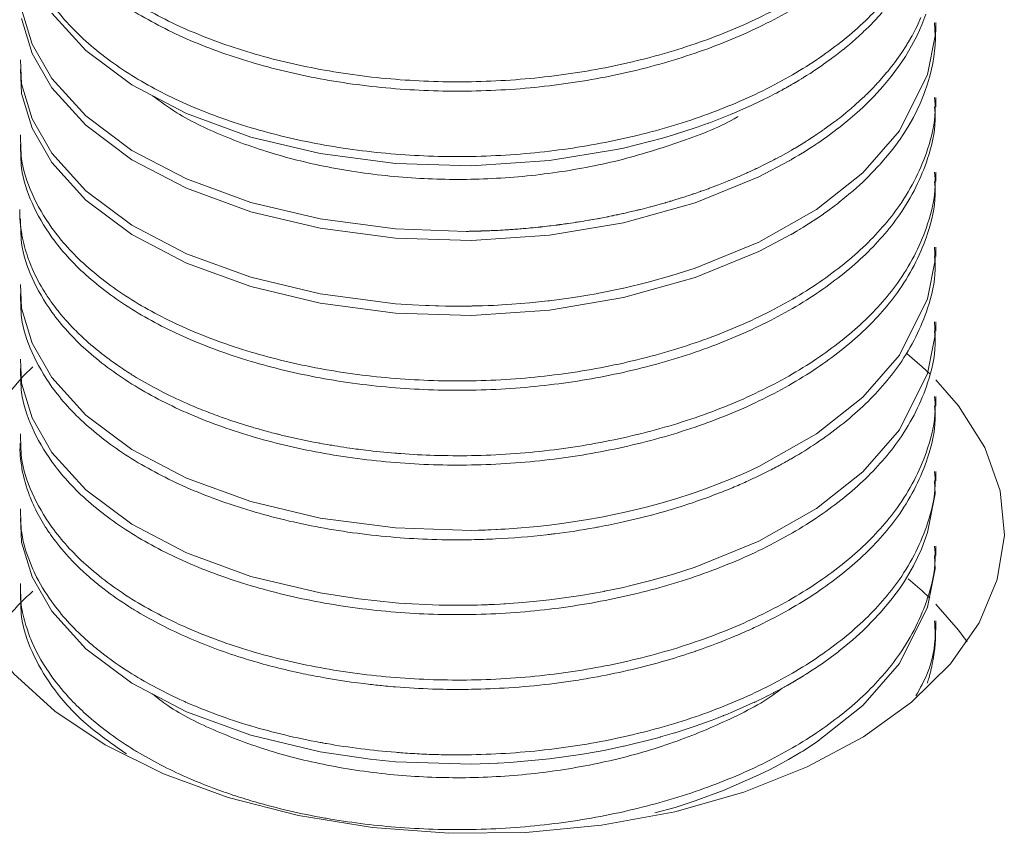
# Model space of a CAD drawing. Header units: millimetres. Extents: x 0 to 210, y 0 to 297.
# Tile 9 of 38: x 165 to 176, y 117 to 126. Entities that reach past the tile are written whole.
import ezdxf

# ---------------------------------------------------------------- set-up
doc = ezdxf.new("R2010")
doc.units = ezdxf.units.MM
doc.linetypes.add('HIDDEN', pattern=[1.905, 1.27, -0.635])
doc.layers.add('FORMAT', color=7, linetype='HIDDEN')

msp = doc.modelspace()

# ---------------------------------------------------------------- linework, layer by layer
at = {"color": 7, "linetype": 'Continuous', "lineweight": 15, "flags": 128}
for points in [[(174.795, 122.165), (174.712, 122.243), (174.549, 122.384)], [(165.004, 122.241), (164.897, 122.14), (164.527, 121.705), (164.271, 121.243), (164.134, 120.765), (164.118, 120.281), (164.225, 119.8), (164.452, 119.334), (164.795, 118.891), (165.245, 118.482), (165.794, 118.115)], [(165.794, 118.115), (166.429, 117.799), (167.137, 117.539), (167.904, 117.341), (168.712, 117.21), (169.545, 117.148), (170.384, 117.157), (171.212, 117.236), (172.011, 117.384), (172.765, 117.598), (173.456, 117.873), (174.071, 118.203), (174.596, 118.581), (175.02, 118.999), (175.335, 119.448), (175.532, 119.919), (175.609, 120.402), (175.563, 120.886), (175.395, 121.361), (175.11, 121.816), (174.861, 122.1)], [(174.795, 119.716), (174.712, 119.794), (174.559, 119.926)], [(175.204, 119.238), (175.11, 119.367), (174.861, 119.651)]]:
    msp.add_lwpolyline(points, dxfattribs=at)
at = {"color": 7, "linetype": 'Continuous', "lineweight": 15}
msp.add_arc((167.139, 117.413), 3.196, 131.9132, 145.1744, dxfattribs=at)
at = {"layer": 'FORMAT', "linetype": 'Continuous', "lineweight": 15}
for p, q in [((174.86, 125.898), (174.86, 126)), ((174.86, 125.081), (174.86, 125.183)), ((174.86, 124.264), (174.86, 124.367)), ((174.86, 123.448), (174.86, 123.55)), ((174.86, 122.631), (174.86, 122.733)), ((174.86, 121.815), (174.86, 121.917)), ((174.86, 120.998), (174.86, 121.1)), ((174.86, 120.182), (174.86, 120.284)), ((174.86, 119.365), (174.86, 119.467))]:
    msp.add_line(p, q, dxfattribs=at)
at = {"layer": 'FORMAT', "linetype": 'Continuous', "lineweight": 15, "flags": 128}
for points in [[(164.882, 126.147), (164.997, 125.766), (165.213, 125.39), (165.583, 124.981), (166.086, 124.605), (166.681, 124.293), (167.385, 124.037), (168.139, 123.856), (168.964, 123.748), (169.733, 123.721), (169.733, 123.721), (169.733, 123.721), (169.733, 123.721), (169.733, 123.721), (169.733, 123.721), (169.733, 123.721), (169.733, 123.721), (169.733, 123.721), (169.733, 123.721), (169.733, 123.721), (169.733, 123.721), (169.733, 123.721), (169.733, 123.721), (169.733, 123.721), (169.733, 123.721), (169.733, 123.721), (169.733, 123.721), (169.733, 123.721), (169.733, 123.721), (169.733, 123.721), (169.733, 123.721), (169.733, 123.721), (169.733, 123.721), (169.733, 123.721), (169.733, 123.721), (169.733, 123.721), (169.733, 123.721), (169.733, 123.721), (169.733, 123.721), (169.733, 123.721), (169.733, 123.721), (169.733, 123.721), (169.733, 123.721), (169.733, 123.721), (169.733, 123.721), (169.733, 123.721), (169.733, 123.721), (169.733, 123.721), (169.733, 123.721), (169.733, 123.721), (169.733, 123.721), (169.733, 123.721), (169.733, 123.721), (169.733, 123.721), (169.733, 123.721), (169.733, 123.721), (169.733, 123.721), (169.733, 123.721), (169.733, 123.721), (169.733, 123.721), (169.733, 123.721), (169.733, 123.721), (169.733, 123.721), (169.733, 123.721), (169.733, 123.721), (169.733, 123.721), (169.733, 123.721), (169.733, 123.721), (169.733, 123.721), (169.733, 123.721), (169.733, 123.721), (169.733, 123.721), (169.733, 123.721), (169.733, 123.721), (169.733, 123.721), (169.733, 123.721), (169.733, 123.721), (169.733, 123.721), (169.733, 123.721), (169.733, 123.721), (169.734, 123.721), (169.734, 123.721), (169.734, 123.721), (169.734, 123.721), (169.734, 123.721), (169.734, 123.721), (169.734, 123.721), (169.734, 123.721), (169.734, 123.721), (169.734, 123.721), (169.734, 123.721), (169.734, 123.721), (169.734, 123.721), (169.734, 123.721), (169.735, 123.721), (169.735, 123.721), (169.735, 123.721), (169.735, 123.721), (169.735, 123.721), (169.735, 123.721), (169.735, 123.721), (169.735, 123.721), (169.736, 123.721), (169.736, 123.721), (169.736, 123.721), (169.736, 123.721), (169.737, 123.721), (169.737, 123.721), (169.737, 123.721), (169.737, 123.721), (169.737, 123.721), (169.737, 123.721), (169.737, 123.721), (169.738, 123.721), (169.738, 123.721), (169.738, 123.721), (169.739, 123.721), (169.739, 123.721), (169.739, 123.721), (169.741, 123.721), (169.741, 123.721), (169.741, 123.721), (169.741, 123.721), (169.741, 123.721), (169.741, 123.721), (169.743, 123.721), (169.743, 123.721), (169.743, 123.721), (169.744, 123.721), (169.745, 123.721), (169.745, 123.721), (169.748, 123.721), (169.748, 123.721), (169.748, 123.721), (169.749, 123.721), (169.751, 123.721), (169.751, 123.721), (169.753, 123.721), (169.753, 123.721), (169.753, 123.721), (169.754, 123.721), (169.755, 123.721), (169.76, 123.721), (169.761, 123.721), (169.761, 123.721), (169.761, 123.721), (169.768, 123.722), (169.768, 123.722), (169.768, 123.722), (169.77, 123.722), (169.77, 123.722), (169.77, 123.722), (169.773, 123.722), (169.774, 123.722), (169.775, 123.722), (169.791, 123.722), (169.781, 123.722), (169.783, 123.722), (169.786, 123.722), (169.79, 123.722), (169.794, 123.722), (169.794, 123.722), (169.798, 123.722), (169.798, 123.722), (169.802, 123.722), (169.802, 123.722), (169.803, 123.722), (169.803, 123.722), (169.808, 123.722), (169.808, 123.722), (169.809, 123.722), (169.812, 123.722), (169.818, 123.722), (169.818, 123.722), (169.821, 123.723), (169.826, 123.723), (169.827, 123.723), (169.833, 123.723), (169.833, 123.723), (169.833, 123.723), (169.84, 123.723), (169.847, 123.723), (169.847, 123.723), (169.848, 123.723), (169.854, 123.723), (169.854, 123.723), (169.854, 123.723), (169.854, 123.723), (169.855, 123.723), (169.863, 123.724), (169.867, 123.724), (169.867, 123.724), (169.872, 123.724), (169.872, 123.724), (169.872, 123.724), (169.876, 123.724), (169.891, 123.724), (169.896, 123.724), (169.898, 123.725), (169.898, 123.725), (169.906, 123.725), (169.907, 123.725), (169.913, 123.725), (169.918, 123.725), (169.919, 123.725), (169.925, 123.725), (169.932, 123.726), (169.935, 123.726), (169.935, 123.726), (169.945, 123.726), (169.945, 123.726), (169.959, 123.727), (169.959, 123.727), (169.962, 123.727), (169.962, 123.727), (169.969, 123.727), (169.978, 123.727), (169.978, 123.727), (169.983, 123.728), (169.993, 123.728), (170.007, 123.729), (170.011, 123.729), (170.011, 123.729), (170.022, 123.729), (170.037, 123.73), (170.04, 123.73), (170.049, 123.73), (170.049, 123.73), (170.057, 123.731), (170.057, 123.731), (170.059, 123.731), (170.059, 123.731), (170.06, 123.731), (170.083, 123.732), (170.107, 123.733), (170.109, 123.734), (170.128, 123.735), (170.128, 123.735), (170.128, 123.735), (170.128, 123.735), (170.13, 123.735), (170.139, 123.735), (170.158, 123.736), (170.17, 123.737), (170.17, 123.737), (170.184, 123.738), (170.186, 123.738), (170.186, 123.738), (170.188, 123.738), (170.196, 123.739), (170.199, 123.739), (170.211, 123.74), (170.212, 123.74), (170.249, 123.742), (170.267, 123.744), (170.267, 123.744), (170.297, 123.746), (170.298, 123.746), (170.32, 123.748), (170.335, 123.749), (170.339, 123.749), (170.357, 123.751), (170.379, 123.753), (170.381, 123.753), (170.382, 123.753), (170.384, 123.753), (170.385, 123.753), (170.415, 123.756), (170.434, 123.758), (170.435, 123.758), (170.465, 123.761), (170.466, 123.761), (170.467, 123.761), (170.494, 123.763), (170.515, 123.766), (170.516, 123.766), (170.526, 123.767), (170.542, 123.768), (170.546, 123.769), (170.551, 123.769), (170.572, 123.772), (170.616, 123.777), (170.618, 123.777), (170.618, 123.777), (170.644, 123.78), (170.655, 123.781), (170.66, 123.782), (170.714, 123.789), (170.719, 123.789), (170.728, 123.79), (170.729, 123.791), (170.731, 123.791), (170.752, 123.793), (170.755, 123.794), (170.759, 123.794), (170.759, 123.794), (170.762, 123.795), (170.762, 123.795), (170.774, 123.796), (170.811, 123.802), (170.83, 123.804), (170.842, 123.806), (170.842, 123.806), (170.849, 123.807), (170.906, 123.815), (170.926, 123.818), (170.931, 123.819), (170.935, 123.82), (170.96, 123.824), (170.963, 123.824), (170.955, 123.823), (170.971, 123.825), (170.982, 123.827), (171.02, 123.833), (171.03, 123.835), (171.077, 123.843), (171.071, 123.842), (171.121, 123.851), (171.114, 123.85), (171.137, 123.854), (171.164, 123.858), (171.169, 123.859), (171.178, 123.861), (171.178, 123.861), (171.182, 123.862), (171.19, 123.863), (171.203, 123.866), (171.279, 123.88), (171.285, 123.882), (171.326, 123.89), (171.336, 123.892), (171.337, 123.892), (171.34, 123.893), (171.355, 123.896), (171.373, 123.9), (171.383, 123.902), (171.39, 123.903), (171.391, 123.904), (171.45, 123.917), (171.443, 123.915), (171.47, 123.921), (171.48, 123.923), (171.493, 123.926), (171.534, 123.936), (171.555, 123.941), (171.574, 123.945), (171.585, 123.948), (171.597, 123.951), (171.607, 123.953), (171.615, 123.955), (171.622, 123.957), (171.63, 123.959), (171.636, 123.96), (171.655, 123.965), (171.68, 123.971), (171.731, 123.985), (171.743, 123.988), (171.748, 123.989), (171.749, 123.989), (171.79, 124), (171.851, 124.017), (171.911, 124.034), (171.914, 124.035), (171.929, 124.039), (171.932, 124.04), (171.958, 124.048), (171.96, 124.049), (171.967, 124.051), (171.972, 124.052), (172.001, 124.061), (172.011, 124.064), (172.013, 124.065), (172.097, 124.091), (172.124, 124.099), (172.141, 124.105), (172.165, 124.113), (172.166, 124.113), (172.207, 124.127), (172.214, 124.129), (172.234, 124.136), (172.271, 124.149), (172.282, 124.153), (172.291, 124.156), (172.297, 124.158), (172.336, 124.172), (172.364, 124.182), (172.378, 124.187), (172.389, 124.191), (172.407, 124.198), (172.418, 124.202), (172.431, 124.207), (172.489, 124.229), (172.561, 124.258), (172.594, 124.271), (172.603, 124.275), (172.604, 124.275), (172.644, 124.292), (172.699, 124.315), (172.713, 124.321), (172.752, 124.338), (172.752, 124.338), (172.776, 124.349), (172.794, 124.357), (172.806, 124.362), (172.808, 124.363), (172.89, 124.401), (172.9, 124.406), (172.906, 124.409), (172.93, 124.42), (172.935, 124.423), (172.975, 124.442), (172.977, 124.443), (173.055, 124.482), (173.061, 124.485), (173.093, 124.502), (173.094, 124.502), (173.111, 124.512), (173.121, 124.517), (173.153, 124.534), (173.164, 124.54), (173.282, 124.605), (173.283, 124.606), (173.287, 124.608), (173.316, 124.626), (173.324, 124.63), (173.438, 124.7), (173.447, 124.705), (173.459, 124.712), (173.46, 124.713), (173.47, 124.719), (173.487, 124.73), (173.491, 124.733), (173.498, 124.738), (173.533, 124.76), (173.553, 124.774), (173.557, 124.776), (173.558, 124.777), (173.602, 124.807), (173.611, 124.813), (173.629, 124.826), (173.641, 124.834), (173.643, 124.835), (173.749, 124.913), (173.78, 124.936), (173.78, 124.936), (173.787, 124.942), (173.798, 124.95), (173.808, 124.958), (173.826, 124.973), (173.874, 125.011), (173.884, 125.019), (173.938, 125.064), (173.952, 125.077), (173.962, 125.085), (173.984, 125.105), (173.988, 125.108), (174.064, 125.178), (174.078, 125.191), (174.082, 125.195), (174.095, 125.208), (174.104, 125.216), (174.116, 125.228), (174.119, 125.231), (174.144, 125.256), (174.169, 125.281), (174.172, 125.284), (174.207, 125.321), (174.226, 125.342), (174.234, 125.35), (174.324, 125.454), (174.336, 125.468), (174.336, 125.468), (174.345, 125.479), (174.354, 125.491), (174.363, 125.501), (174.364, 125.503), (174.378, 125.52), (174.398, 125.546), (174.41, 125.562), (174.454, 125.622), (174.462, 125.634), (174.463, 125.636), (174.479, 125.658), (174.481, 125.662), (174.543, 125.757), (174.544, 125.758), (174.55, 125.768), (174.556, 125.779), (174.558, 125.782), (174.562, 125.789), (174.599, 125.853), (174.601, 125.857), (174.632, 125.915), (174.638, 125.927), (174.656, 125.961), (174.699, 126.057)], [(164.882, 126.045), (164.997, 125.664), (165.213, 125.288), (165.583, 124.879), (166.086, 124.503), (166.681, 124.191), (167.385, 123.934), (168.139, 123.754), (168.964, 123.646), (169.791, 123.62), (170.644, 123.678), (171.45, 123.815), (172.234, 124.034), (172.93, 124.318), (173.259, 124.49), (173.259, 124.49), (173.259, 124.49), (173.259, 124.49), (173.259, 124.49), (173.259, 124.49), (173.259, 124.49), (173.259, 124.49), (173.259, 124.49), (173.259, 124.49), (173.259, 124.49), (173.259, 124.49), (173.259, 124.49), (173.259, 124.49), (173.259, 124.49), (173.259, 124.49), (173.259, 124.49), (173.259, 124.49), (173.259, 124.49), (173.259, 124.49), (173.259, 124.49), (173.259, 124.49), (173.259, 124.49), (173.259, 124.49), (173.259, 124.49), (173.259, 124.49), (173.259, 124.49), (173.259, 124.49), (173.259, 124.49), (173.259, 124.49), (173.259, 124.49), (173.259, 124.49), (173.259, 124.49), (173.259, 124.49), (173.259, 124.49), (173.259, 124.49), (173.259, 124.49), (173.259, 124.49), (173.259, 124.49), (173.259, 124.49), (173.259, 124.49), (173.259, 124.49), (173.259, 124.49), (173.259, 124.491), (173.259, 124.491), (173.26, 124.491), (173.26, 124.491), (173.26, 124.491), (173.26, 124.491), (173.26, 124.491), (173.261, 124.492), (173.261, 124.492), (173.262, 124.492), (173.262, 124.492), (173.263, 124.493), (173.263, 124.493), (173.265, 124.494), (173.265, 124.494), (173.269, 124.496), (173.269, 124.496), (173.273, 124.498), (173.273, 124.498), (173.273, 124.498), (173.275, 124.5), (173.281, 124.503), (173.281, 124.503), (173.289, 124.508), (173.289, 124.508), (173.326, 124.53), (173.327, 124.53), (173.327, 124.53), (173.327, 124.53), (173.327, 124.53), (173.364, 124.552), (173.364, 124.552), (173.401, 124.575), (173.41, 124.58), (173.41, 124.58), (173.492, 124.632), (173.539, 124.662), (173.539, 124.663), (173.558, 124.675), (173.572, 124.685), (173.671, 124.753), (173.687, 124.765), (173.796, 124.846), (173.797, 124.847), (173.902, 124.932), (174.002, 125.018), (174.064, 125.075), (174.097, 125.107), (174.187, 125.198), (174.283, 125.304), (174.373, 125.412), (174.454, 125.521), (174.463, 125.534), (174.521, 125.62), (174.529, 125.632), (174.596, 125.746), (174.656, 125.861), (174.708, 125.977), (174.753, 126.093)], [(165.213, 126.104), (165.583, 125.696), (166.086, 125.32), (166.681, 125.008), (167.385, 124.751), (168.139, 124.571), (168.964, 124.462), (169.791, 124.436), (170.644, 124.494), (171.353, 124.61), (171.45, 124.631), (171.877, 124.739), (172.045, 124.789), (172.031, 124.785), (172.234, 124.851), (172.257, 124.858), (172.376, 124.901), (172.383, 124.903), (172.619, 124.996), (172.621, 124.997), (172.662, 125.014), (172.82, 125.083), (172.844, 125.094), (172.93, 125.135), (172.951, 125.145), (172.961, 125.15), (172.973, 125.155), (172.973, 125.156), (173.035, 125.187), (173.055, 125.197), (173.055, 125.197), (173.109, 125.225), (173.109, 125.225), (173.121, 125.231), (173.152, 125.248), (173.157, 125.251), (173.179, 125.262), (173.181, 125.263), (173.183, 125.264), (173.183, 125.264), (173.196, 125.272), (173.2, 125.274), (173.2, 125.274), (173.211, 125.28), (173.211, 125.28), (173.213, 125.281), (173.221, 125.285), (173.226, 125.288), (173.237, 125.295), (173.237, 125.295), (173.237, 125.295), (173.237, 125.295), (173.237, 125.295), (173.237, 125.295), (173.237, 125.295), (173.237, 125.295), (173.237, 125.295), (173.237, 125.295), (173.237, 125.295), (173.237, 125.295), (173.237, 125.295), (173.237, 125.295), (173.237, 125.295), (173.237, 125.295), (173.237, 125.295), (173.237, 125.295), (173.237, 125.295), (173.237, 125.295), (173.237, 125.295), (173.237, 125.295), (173.237, 125.295), (173.237, 125.295), (173.237, 125.295), (173.237, 125.295), (173.237, 125.295), (173.237, 125.295), (173.237, 125.295), (173.237, 125.295), (173.237, 125.295), (173.237, 125.295), (173.237, 125.295), (173.237, 125.295), (173.237, 125.295), (173.237, 125.295), (173.237, 125.295), (173.237, 125.295), (173.237, 125.295), (173.237, 125.295), (173.237, 125.295), (173.237, 125.295), (173.237, 125.295), (173.237, 125.295), (173.237, 125.295), (173.237, 125.295), (173.237, 125.295), (173.237, 125.295), (173.237, 125.295), (173.237, 125.295), (173.237, 125.295), (173.237, 125.295), (173.237, 125.295), (173.237, 125.295), (173.237, 125.295), (173.237, 125.295), (173.237, 125.295), (173.237, 125.295), (173.237, 125.295), (173.237, 125.295), (173.237, 125.295), (173.237, 125.295), (173.237, 125.295), (173.237, 125.295), (173.237, 125.295), (173.237, 125.295), (173.237, 125.295), (173.237, 125.295), (173.237, 125.295), (173.237, 125.295), (173.237, 125.295), (173.237, 125.295), (173.237, 125.295), (173.237, 125.295), (173.237, 125.295), (173.237, 125.295), (173.237, 125.295), (173.237, 125.295), (173.237, 125.295), (173.237, 125.295), (173.237, 125.295), (173.237, 125.295), (173.237, 125.295), (173.237, 125.295), (173.237, 125.295), (173.237, 125.295), (173.237, 125.295), (173.237, 125.295), (173.237, 125.295), (173.237, 125.295), (173.237, 125.295), (173.237, 125.295), (173.237, 125.295), (173.237, 125.295), (173.237, 125.295), (173.237, 125.295), (173.237, 125.295), (173.237, 125.295), (173.237, 125.295), (173.237, 125.295), (173.237, 125.295), (173.237, 125.295), (173.237, 125.295), (173.237, 125.295), (173.238, 125.295), (173.238, 125.295), (173.238, 125.295), (173.238, 125.295), (173.238, 125.295), (173.238, 125.295), (173.238, 125.295), (173.238, 125.295), (173.238, 125.295), (173.238, 125.295), (173.238, 125.295), (173.238, 125.295), (173.238, 125.295), (173.238, 125.295), (173.238, 125.295), (173.238, 125.295), (173.238, 125.295), (173.238, 125.295), (173.238, 125.295), (173.238, 125.295), (173.238, 125.295), (173.238, 125.295), (173.238, 125.295), (173.238, 125.295), (173.238, 125.295), (173.238, 125.295), (173.239, 125.295), (173.239, 125.295), (173.239, 125.295), (173.239, 125.295), (173.239, 125.295), (173.239, 125.296), (173.239, 125.296), (173.239, 125.296), (173.239, 125.296), (173.239, 125.296), (173.239, 125.296), (173.239, 125.296), (173.24, 125.296), (173.24, 125.296), (173.24, 125.296), (173.24, 125.296), (173.241, 125.297), (173.241, 125.297), (173.241, 125.297), (173.241, 125.297), (173.241, 125.297), (173.241, 125.297), (173.241, 125.297), (173.241, 125.297), (173.243, 125.298), (173.243, 125.298), (173.244, 125.298), (173.245, 125.299), (173.245, 125.299), (173.245, 125.299), (173.245, 125.299), (173.245, 125.299), (173.245, 125.299), (173.246, 125.299), (173.246, 125.299), (173.249, 125.301), (173.25, 125.302), (173.25, 125.302), (173.253, 125.304), (173.254, 125.304), (173.254, 125.304), (173.255, 125.305), (173.255, 125.305), (173.255, 125.305), (173.255, 125.305), (173.255, 125.305), (173.263, 125.309), (173.265, 125.31), (173.265, 125.311), (173.272, 125.315), (173.272, 125.315), (173.272, 125.315), (173.274, 125.316), (173.274, 125.316), (173.275, 125.316), (173.277, 125.317), (173.277, 125.317), (173.283, 125.321), (173.291, 125.326), (173.295, 125.328), (173.298, 125.33), (173.311, 125.337), (173.315, 125.34), (173.315, 125.34), (173.32, 125.342), (173.322, 125.343), (173.322, 125.343), (173.339, 125.354), (173.339, 125.354), (173.358, 125.365), (173.368, 125.371), (173.371, 125.373), (173.395, 125.387), (173.4, 125.39), (173.4, 125.39), (173.414, 125.399), (173.42, 125.403), (173.42, 125.403), (173.449, 125.421), (173.488, 125.445), (173.506, 125.457), (173.506, 125.457), (173.518, 125.465), (173.558, 125.491), (173.572, 125.501), (173.573, 125.501), (173.602, 125.522), (173.612, 125.529), (173.627, 125.539), (173.627, 125.539), (173.635, 125.545), (173.724, 125.608), (173.742, 125.622), (173.759, 125.635), (173.795, 125.662), (173.851, 125.706), (173.852, 125.708), (173.866, 125.719), (173.865, 125.718), (173.917, 125.761), (173.951, 125.79), (173.984, 125.819), (174.064, 125.892), (174.06, 125.889), (174.064, 125.892), (174.077, 125.905), (174.094, 125.921), (174.133, 125.959), (174.198, 126.026), (174.199, 126.027), (174.276, 126.112)], [(164.871, 125.592), (164.882, 125.33), (164.997, 124.949), (165.213, 124.573), (165.583, 124.165), (166.086, 123.789), (166.681, 123.477), (167.385, 123.22), (168.139, 123.04), (168.964, 122.931), (169.147, 122.919), (169.289, 122.911), (169.332, 122.91), (169.331, 122.91), (169.399, 122.908), (169.432, 122.907), (169.432, 122.907), (169.509, 122.905), (169.509, 122.905), (169.509, 122.905), (169.516, 122.905), (169.574, 122.904), (169.574, 122.904), (169.586, 122.904), (169.586, 122.904), (169.619, 122.904), (169.619, 122.904), (169.632, 122.904), (169.653, 122.904), (169.663, 122.904), (169.663, 122.904), (169.687, 122.904), (169.687, 122.904), (169.689, 122.904), (169.707, 122.904), (169.707, 122.904), (169.711, 122.904), (169.721, 122.904), (169.721, 122.904), (169.725, 122.905), (169.732, 122.905), (169.735, 122.905), (169.735, 122.905), (169.742, 122.905), (169.742, 122.905), (169.743, 122.905), (169.748, 122.905), (169.749, 122.905), (169.753, 122.905), (169.757, 122.905), (169.766, 122.905), (169.766, 122.905), (169.766, 122.905), (169.766, 122.905), (169.766, 122.905), (169.766, 122.905), (169.766, 122.905), (169.766, 122.905), (169.766, 122.905), (169.766, 122.905), (169.766, 122.905), (169.766, 122.905), (169.766, 122.905), (169.766, 122.905), (169.766, 122.905), (169.766, 122.905), (169.766, 122.905), (169.766, 122.905), (169.766, 122.905), (169.766, 122.905), (169.766, 122.905), (169.766, 122.905), (169.767, 122.905), (169.767, 122.905), (169.767, 122.905), (169.767, 122.905), (169.767, 122.905), (169.767, 122.905), (169.767, 122.905), (169.767, 122.905), (169.767, 122.905), (169.767, 122.905), (169.767, 122.905), (169.767, 122.905), (169.767, 122.905), (169.767, 122.905), (169.768, 122.905), (169.768, 122.905), (169.769, 122.905), (169.769, 122.905), (169.769, 122.905), (169.769, 122.905), (169.77, 122.905), (169.77, 122.905), (169.77, 122.905), (169.772, 122.905), (169.773, 122.905), (169.773, 122.905), (169.774, 122.905), (169.776, 122.905), (169.779, 122.905), (169.779, 122.905), (169.791, 122.905), (169.78, 122.905), (169.785, 122.905), (169.79, 122.905), (169.79, 122.905), (169.8, 122.906), (169.808, 122.906), (169.808, 122.906), (169.811, 122.906), (169.826, 122.906), (169.844, 122.907), (169.849, 122.907), (169.877, 122.907), (169.91, 122.908), (169.911, 122.908), (169.911, 122.908), (169.973, 122.911), (170.018, 122.912), (170.018, 122.912), (170.035, 122.913), (170.125, 122.918), (170.232, 122.925), (170.232, 122.925), (170.43, 122.941), (170.626, 122.961), (170.644, 122.963), (170.906, 122.999), (171.174, 123.044), (171.182, 123.045), (171.45, 123.1), (171.454, 123.101), (171.72, 123.165), (171.981, 123.238), (172.234, 123.32), (172.93, 123.604), (173.558, 123.96), (174.064, 124.361), (174.463, 124.819), (174.771, 125.435), (174.854, 125.855), (174.848, 125.999)], [(164.871, 125.489), (164.882, 125.228), (164.997, 124.847), (165.213, 124.471), (165.583, 124.063), (166.086, 123.687), (166.681, 123.375), (167.385, 123.118), (168.139, 122.938), (168.964, 122.829), (169.791, 122.803), (170.644, 122.861), (171.45, 122.998), (172.234, 123.218), (172.93, 123.502), (173.28, 123.686), (173.28, 123.686), (173.28, 123.686), (173.28, 123.686), (173.28, 123.686), (173.28, 123.686), (173.28, 123.686), (173.28, 123.686), (173.28, 123.686), (173.28, 123.686), (173.28, 123.686), (173.28, 123.686), (173.28, 123.686), (173.28, 123.686), (173.28, 123.686), (173.28, 123.686), (173.28, 123.686), (173.28, 123.686), (173.28, 123.686), (173.28, 123.686), (173.28, 123.686), (173.28, 123.686), (173.28, 123.686), (173.28, 123.686), (173.28, 123.686), (173.28, 123.686), (173.28, 123.686), (173.28, 123.686), (173.28, 123.686), (173.28, 123.686), (173.28, 123.686), (173.28, 123.686), (173.28, 123.686), (173.28, 123.686), (173.28, 123.686), (173.28, 123.686), (173.28, 123.686), (173.28, 123.686), (173.28, 123.686), (173.28, 123.686), (173.28, 123.686), (173.28, 123.686), (173.28, 123.686), (173.28, 123.686), (173.28, 123.686), (173.28, 123.686), (173.28, 123.686), (173.28, 123.686), (173.28, 123.686), (173.28, 123.686), (173.28, 123.686), (173.28, 123.686), (173.28, 123.686), (173.28, 123.686), (173.28, 123.686), (173.28, 123.686), (173.28, 123.686), (173.28, 123.686), (173.28, 123.686), (173.28, 123.686), (173.28, 123.686), (173.28, 123.686), (173.28, 123.686), (173.28, 123.686), (173.28, 123.686), (173.28, 123.686), (173.28, 123.686), (173.28, 123.686), (173.28, 123.686), (173.28, 123.686), (173.28, 123.686), (173.28, 123.686), (173.28, 123.686), (173.28, 123.686), (173.28, 123.686), (173.28, 123.686), (173.28, 123.686), (173.28, 123.686), (173.28, 123.686), (173.28, 123.686), (173.28, 123.686), (173.28, 123.686), (173.28, 123.686), (173.28, 123.686), (173.28, 123.686), (173.28, 123.686), (173.28, 123.686), (173.28, 123.686), (173.28, 123.686), (173.28, 123.686), (173.28, 123.686), (173.28, 123.686), (173.28, 123.686), (173.28, 123.686), (173.28, 123.686), (173.28, 123.686), (173.28, 123.686), (173.28, 123.686), (173.28, 123.686), (173.28, 123.686), (173.281, 123.686), (173.281, 123.686), (173.281, 123.686), (173.281, 123.686), (173.281, 123.686), (173.281, 123.686), (173.281, 123.687), (173.281, 123.687), (173.281, 123.687), (173.282, 123.687), (173.282, 123.687), (173.282, 123.687), (173.282, 123.687), (173.282, 123.687), (173.282, 123.687), (173.283, 123.687), (173.283, 123.687), (173.283, 123.688), (173.284, 123.688), (173.284, 123.688), (173.284, 123.688), (173.285, 123.689), (173.285, 123.689), (173.285, 123.689), (173.286, 123.689), (173.286, 123.69), (173.289, 123.691), (173.289, 123.691), (173.289, 123.691), (173.29, 123.692), (173.292, 123.693), (173.293, 123.693), (173.293, 123.693), (173.294, 123.694), (173.294, 123.694), (173.294, 123.694), (173.299, 123.697), (173.3, 123.697), (173.302, 123.699), (173.307, 123.702), (173.307, 123.702), (173.31, 123.703), (173.312, 123.704), (173.312, 123.704), (173.32, 123.709), (173.322, 123.711), (173.324, 123.712), (173.324, 123.712), (173.33, 123.715), (173.338, 123.72), (173.347, 123.726), (173.347, 123.726), (173.349, 123.726), (173.372, 123.74), (173.372, 123.74), (173.373, 123.741), (173.385, 123.748), (173.411, 123.764), (173.411, 123.764), (173.421, 123.77), (173.422, 123.771), (173.472, 123.802), (173.48, 123.807), (173.48, 123.807), (173.482, 123.809), (173.552, 123.855), (173.555, 123.856), (173.555, 123.856), (173.558, 123.858), (173.583, 123.876), (173.634, 123.91), (173.634, 123.911), (173.683, 123.946), (173.753, 123.997), (173.754, 123.998), (173.787, 124.023), (173.806, 124.038), (173.931, 124.14), (173.941, 124.148), (173.96, 124.165), (174.064, 124.259), (174.099, 124.293), (174.101, 124.295), (174.102, 124.296), (174.112, 124.305), (174.233, 124.431), (174.25, 124.449), (174.255, 124.454), (174.353, 124.57), (174.392, 124.62), (174.444, 124.689), (174.45, 124.699), (174.46, 124.713), (174.463, 124.717), (174.512, 124.79), (174.555, 124.859), (174.616, 124.964), (174.658, 125.048), (174.69, 125.117), (174.701, 125.142), (174.739, 125.237), (174.771, 125.332), (174.793, 125.405), (174.799, 125.429), (174.827, 125.552), (174.839, 125.625), (174.851, 125.722), (174.854, 125.753), (174.855, 125.764), (174.858, 125.82), (174.859, 125.868), (174.859, 125.898)], [(164.871, 123.142), (164.882, 122.881), (164.997, 122.5), (165.213, 122.124), (165.583, 121.715), (166.086, 121.339), (166.681, 121.027), (167.385, 120.77), (168.139, 120.59), (168.964, 120.482), (169.791, 120.456), (169.869, 120.458), (169.869, 120.458), (169.869, 120.458), (169.869, 120.458), (169.869, 120.458), (169.869, 120.458), (169.869, 120.458), (169.869, 120.458), (169.869, 120.458), (169.869, 120.458), (169.869, 120.458), (169.869, 120.458), (169.869, 120.458), (169.869, 120.458), (169.869, 120.458), (169.869, 120.458), (169.869, 120.458), (169.869, 120.458), (169.869, 120.458), (169.869, 120.458), (169.869, 120.458), (169.869, 120.458), (169.869, 120.458), (169.869, 120.458), (169.869, 120.458), (169.869, 120.458), (169.869, 120.458), (169.869, 120.458), (169.869, 120.458), (169.869, 120.458), (169.869, 120.458), (169.869, 120.458), (169.869, 120.458), (169.869, 120.458), (169.869, 120.458), (169.869, 120.458), (169.869, 120.458), (169.869, 120.458), (169.869, 120.458), (169.869, 120.458), (169.869, 120.458), (169.869, 120.458), (169.869, 120.458), (169.869, 120.458), (169.869, 120.458), (169.869, 120.458), (169.869, 120.458), (169.869, 120.458), (169.869, 120.458), (169.869, 120.458), (169.869, 120.458), (169.869, 120.458), (169.869, 120.458), (169.869, 120.458), (169.869, 120.458), (169.869, 120.458), (169.869, 120.458), (169.869, 120.458), (169.869, 120.458), (169.869, 120.458), (169.869, 120.458), (169.87, 120.458), (169.87, 120.458), (169.87, 120.458), (169.87, 120.458), (169.87, 120.458), (169.871, 120.458), (169.871, 120.458), (169.871, 120.458), (169.872, 120.458), (169.872, 120.458), (169.873, 120.458), (169.873, 120.458), (169.876, 120.458), (169.876, 120.458), (169.876, 120.458), (169.879, 120.458), (169.879, 120.458), (169.882, 120.458), (169.882, 120.458), (169.891, 120.458), (169.891, 120.458), (169.891, 120.458), (169.891, 120.458), (169.893, 120.458), (169.901, 120.458), (169.901, 120.458), (169.91, 120.459), (169.91, 120.459), (169.91, 120.459), (169.928, 120.459), (169.941, 120.46), (169.941, 120.46), (169.945, 120.46), (169.971, 120.461), (169.987, 120.462), (170.002, 120.462), (170.002, 120.462), (170.058, 120.465), (170.073, 120.465), (170.073, 120.465), (170.114, 120.468), (170.159, 120.47), (170.246, 120.476), (170.291, 120.479), (170.291, 120.479), (170.468, 120.495), (170.512, 120.499), (170.513, 120.499), (170.644, 120.514), (170.779, 120.531), (171.041, 120.571), (171.212, 120.601), (171.381, 120.635), (171.45, 120.65), (171.548, 120.673), (171.699, 120.71), (171.712, 120.713), (171.875, 120.758), (172.035, 120.805), (172.192, 120.856), (172.234, 120.87), (172.346, 120.909), (172.497, 120.966), (172.646, 121.026), (172.79, 121.089), (172.93, 121.154), (173.558, 121.511), (174.064, 121.911), (174.463, 122.37), (174.771, 122.985), (174.854, 123.405), (174.848, 123.55)], [(164.871, 122.325), (164.882, 122.064), (164.997, 121.683), (165.213, 121.307), (165.583, 120.899), (166.086, 120.523), (166.681, 120.211), (167.385, 119.954), (168.139, 119.774), (168.563, 119.707), (168.964, 119.665), (168.998, 119.662), (169.001, 119.662), (169.439, 119.64), (169.545, 119.638), (169.651, 119.638), (169.651, 119.638), (169.757, 119.639), (169.791, 119.639), (169.79, 119.639), (169.824, 119.64), (169.824, 119.64), (169.857, 119.641), (169.903, 119.642), (169.903, 119.642), (169.903, 119.642), (169.903, 119.642), (169.903, 119.642), (169.903, 119.642), (169.903, 119.642), (169.903, 119.642), (169.903, 119.642), (169.903, 119.642), (169.903, 119.642), (169.903, 119.642), (169.903, 119.642), (169.903, 119.642), (169.903, 119.642), (169.903, 119.642), (169.903, 119.642), (169.903, 119.642), (169.903, 119.642), (169.903, 119.642), (169.903, 119.642), (169.903, 119.642), (169.903, 119.642), (169.903, 119.642), (169.903, 119.642), (169.903, 119.642), (169.903, 119.642), (169.903, 119.642), (169.903, 119.642), (169.903, 119.642), (169.903, 119.642), (169.903, 119.642), (169.903, 119.642), (169.903, 119.642), (169.903, 119.642), (169.903, 119.642), (169.903, 119.642), (169.903, 119.642), (169.903, 119.642), (169.903, 119.642), (169.903, 119.642), (169.903, 119.642), (169.903, 119.642), (169.904, 119.642), (169.904, 119.642), (169.904, 119.642), (169.904, 119.642), (169.904, 119.642), (169.904, 119.642), (169.904, 119.642), (169.904, 119.642), (169.904, 119.642), (169.904, 119.642), (169.905, 119.642), (169.905, 119.642), (169.905, 119.642), (169.905, 119.642), (169.906, 119.642), (169.906, 119.642), (169.906, 119.642), (169.906, 119.642), (169.906, 119.642), (169.906, 119.642), (169.907, 119.642), (169.908, 119.642), (169.909, 119.642), (169.909, 119.642), (169.911, 119.642), (169.911, 119.642), (169.911, 119.642), (169.911, 119.642), (169.911, 119.642), (169.914, 119.642), (169.914, 119.642), (169.914, 119.642), (169.917, 119.642), (169.917, 119.642), (169.922, 119.643), (169.922, 119.643), (169.922, 119.643), (169.923, 119.643), (169.927, 119.643), (169.929, 119.643), (169.93, 119.643), (169.93, 119.643), (169.937, 119.643), (169.937, 119.643), (169.948, 119.643), (169.948, 119.643), (169.962, 119.644), (169.962, 119.644), (169.967, 119.644), (169.98, 119.645), (169.985, 119.645), (169.985, 119.645), (169.987, 119.645), (170.012, 119.646), (170.045, 119.648), (170.045, 119.648), (170.045, 119.648), (170.045, 119.648), (170.045, 119.648), (170.105, 119.651), (170.105, 119.651), (170.147, 119.653), (170.147, 119.653), (170.165, 119.654), (170.25, 119.66), (170.352, 119.668), (170.352, 119.668), (170.539, 119.685), (170.644, 119.697), (170.724, 119.707), (170.987, 119.745), (171.239, 119.79), (171.245, 119.791), (171.45, 119.834), (171.501, 119.845), (171.751, 119.907), (171.996, 119.977), (172.234, 120.054), (172.93, 120.338), (173.558, 120.694), (174.064, 121.095), (174.463, 121.553), (174.771, 122.168), (174.854, 122.589), (174.848, 122.733)], [(164.871, 120.59), (164.882, 120.329), (164.997, 119.948), (165.213, 119.572), (165.583, 119.163), (166.086, 118.787), (166.681, 118.476), (167.385, 118.219), (168.139, 118.039), (168.688, 117.957), (168.964, 117.93), (169.791, 117.904), (170.076, 117.914), (170.082, 117.914), (170.212, 117.922), (170.644, 117.962), (170.983, 118.009), (171.177, 118.043), (171.236, 118.054), (171.45, 118.099), (171.459, 118.101), (171.811, 118.188), (171.852, 118.199), (171.854, 118.2), (171.881, 118.208), (172.009, 118.245), (172.015, 118.247), (172.213, 118.311), (172.234, 118.318), (172.409, 118.381), (172.42, 118.385), (172.437, 118.391), (172.447, 118.395), (172.536, 118.43), (172.54, 118.431), (172.544, 118.433), (172.548, 118.434), (172.553, 118.437), (172.568, 118.443), (172.654, 118.478), (172.865, 118.572), (172.877, 118.577), (172.879, 118.578), (172.888, 118.582), (172.886, 118.581), (172.93, 118.602), (172.962, 118.618), (172.976, 118.625), (173.025, 118.649), (173.027, 118.65), (173.069, 118.672), (173.069, 118.672), (173.084, 118.68), (173.094, 118.685), (173.129, 118.703), (173.131, 118.704), (173.181, 118.731), (173.185, 118.734), (173.204, 118.744), (173.204, 118.744), (173.21, 118.747), (173.21, 118.747), (173.231, 118.759), (173.232, 118.759), (173.232, 118.76), (173.232, 118.76), (173.242, 118.765), (173.245, 118.767), (173.264, 118.777), (173.301, 118.799), (173.301, 118.799), (173.301, 118.799), (173.303, 118.8), (173.303, 118.8), (173.32, 118.81), (173.322, 118.811), (173.331, 118.817), (173.332, 118.817), (173.338, 118.821), (173.338, 118.821), (173.342, 118.823), (173.344, 118.824), (173.35, 118.828), (173.36, 118.834), (173.361, 118.834), (173.364, 118.836), (173.364, 118.836), (173.365, 118.837), (173.365, 118.837), (173.369, 118.839), (173.369, 118.839), (173.372, 118.841), (173.375, 118.843), (173.383, 118.848), (173.383, 118.848), (173.386, 118.849), (173.386, 118.85), (173.388, 118.851), (173.394, 118.854), (173.402, 118.859), (173.402, 118.859), (173.402, 118.859), (173.402, 118.859), (173.402, 118.859), (173.402, 118.859), (173.402, 118.859), (173.402, 118.859), (173.402, 118.859), (173.402, 118.859), (173.402, 118.859), (173.402, 118.859), (173.402, 118.859), (173.402, 118.859), (173.402, 118.859), (173.402, 118.859), (173.402, 118.859), (173.402, 118.859), (173.402, 118.859), (173.402, 118.859), (173.402, 118.859), (173.402, 118.859), (173.402, 118.859), (173.402, 118.859), (173.402, 118.859), (173.402, 118.859), (173.402, 118.859), (173.402, 118.859), (173.402, 118.859), (173.402, 118.859), (173.402, 118.859), (173.402, 118.859), (173.402, 118.859), (173.402, 118.859), (173.402, 118.859), (173.402, 118.859), (173.402, 118.859), (173.402, 118.859), (173.402, 118.859), (173.402, 118.859), (173.402, 118.859), (173.402, 118.859), (173.402, 118.859), (173.402, 118.859), (173.402, 118.86), (173.403, 118.86), (173.403, 118.86), (173.403, 118.86), (173.403, 118.86), (173.405, 118.861), (173.405, 118.861), (173.406, 118.862), (173.406, 118.862), (173.407, 118.862), (173.409, 118.863), (173.412, 118.865), (173.412, 118.865), (173.412, 118.865), (173.417, 118.869), (173.423, 118.872), (173.425, 118.874), (173.425, 118.874), (173.439, 118.882), (173.449, 118.888), (173.453, 118.891), (173.453, 118.891), (173.482, 118.91), (173.512, 118.929), (173.513, 118.93), (173.513, 118.93), (173.558, 118.959), (173.577, 118.972), (173.612, 118.996), (173.612, 118.996), (173.639, 119.015), (173.708, 119.065), (173.802, 119.135), (173.802, 119.136), (173.955, 119.261), (174.064, 119.36), (174.097, 119.392), (174.254, 119.554), (174.388, 119.716), (174.393, 119.722), (174.463, 119.818), (174.515, 119.894), (174.618, 120.07), (174.704, 120.251), (174.771, 120.433), (174.854, 120.854), (174.848, 120.998)], [(171.795, 117.373), (172.016, 117.431), (172.234, 117.502), (172.55, 117.619), (172.558, 117.622), (172.93, 117.786), (173.044, 117.842), (173.149, 117.897), (173.252, 117.954), (173.252, 117.954), (173.352, 118.012), (173.37, 118.023), (173.389, 118.035), (173.389, 118.035), (173.408, 118.046), (173.558, 118.143), (174.064, 118.543), (174.463, 119.002), (174.771, 119.617), (174.854, 120.037), (174.848, 120.182)]]:
    msp.add_lwpolyline(points, dxfattribs=at)
at = {"layer": 'FORMAT', "linetype": 'Continuous', "lineweight": 15}
for points, knots in [([(164.871, 128.041), (164.871, 127.954), (164.87, 127.738), (164.984, 127.394), (165.208, 126.999), (165.567, 126.603), (166.063, 126.233), (166.673, 125.913), (167.367, 125.66), (168.138, 125.476), (168.952, 125.368), (169.799, 125.341), (170.639, 125.398), (171.465, 125.538), (172.239, 125.755), (172.951, 126.046), (173.57, 126.397), (174.088, 126.807), (174.52, 127.3), (174.767, 127.81), (174.864, 128.212), (174.851, 128.401), (174.848, 128.449)], [0, 0, 0, 0, 0.030262, 0.074886, 0.120416, 0.173362, 0.227843, 0.280792, 0.335275, 0.388232, 0.442725, 0.495672, 0.550154, 0.603101, 0.657582, 0.710539, 0.765032, 0.81798, 0.872463, 0.940109, 0.984733, 1, 1, 1, 1]), ([(164.871, 127.939), (164.871, 127.852), (164.87, 127.636), (164.984, 127.292), (165.208, 126.897), (165.567, 126.501), (166.063, 126.13), (166.673, 125.811), (167.367, 125.558), (168.138, 125.373), (168.952, 125.266), (169.799, 125.239), (170.639, 125.296), (171.465, 125.436), (172.239, 125.653), (172.951, 125.944), (173.57, 126.295), (174.088, 126.705), (174.52, 127.198), (174.767, 127.708), (174.864, 128.11), (174.851, 128.299), (174.848, 128.347)], [0, 0, 0, 0, 0.030262, 0.074886, 0.120416, 0.173362, 0.227843, 0.280792, 0.335275, 0.388232, 0.442725, 0.495672, 0.550154, 0.603101, 0.657582, 0.710539, 0.765032, 0.81798, 0.872463, 0.940109, 0.984733, 1, 1, 1, 1]), ([(164.871, 127.225), (164.87, 127.137), (164.869, 126.981), (164.917, 126.8), (164.959, 126.674), (165.034, 126.487), (165.166, 126.257), (165.375, 125.998), (165.646, 125.728), (166.063, 125.416), (166.673, 125.097), (167.367, 124.843), (168.138, 124.659), (168.952, 124.551), (169.799, 124.525), (170.639, 124.582), (171.465, 124.722), (172.239, 124.938), (172.951, 125.229), (173.57, 125.581), (174.088, 125.99), (174.52, 126.484), (174.767, 126.993), (174.864, 127.395), (174.851, 127.584), (174.848, 127.633)], [0, 0, 0, 0, 0.03026, 0.054142, 0.063191, 0.074911, 0.120437, 0.146134, 0.173425, 0.227902, 0.280846, 0.335326, 0.388278, 0.442767, 0.49571, 0.550188, 0.603131, 0.657608, 0.710561, 0.76505, 0.817993, 0.872473, 0.940113, 0.984734, 1, 1, 1, 1]), ([(164.871, 124.775), (164.871, 124.688), (164.87, 124.472), (164.984, 124.128), (165.208, 123.733), (165.567, 123.337), (166.063, 122.966), (166.673, 122.647), (167.367, 122.394), (168.138, 122.209), (168.952, 122.102), (169.799, 122.075), (170.639, 122.132), (171.465, 122.272), (172.239, 122.489), (172.951, 122.78), (173.57, 123.131), (174.088, 123.541), (174.52, 124.034), (174.767, 124.544), (174.864, 124.946), (174.851, 125.135), (174.848, 125.183)], [0, 0, 0, 0, 0.030262, 0.074886, 0.120416, 0.173362, 0.227843, 0.280792, 0.335275, 0.388232, 0.442725, 0.495672, 0.550154, 0.603101, 0.657582, 0.710539, 0.765032, 0.81798, 0.872463, 0.940109, 0.984733, 1, 1, 1, 1]), ([(164.871, 124.673), (164.871, 124.586), (164.87, 124.37), (164.984, 124.026), (165.208, 123.63), (165.567, 123.235), (166.063, 122.864), (166.673, 122.545), (167.367, 122.292), (168.138, 122.107), (168.952, 122), (169.799, 121.973), (170.639, 122.03), (171.465, 122.17), (172.239, 122.387), (172.951, 122.678), (173.57, 123.029), (174.088, 123.439), (174.52, 123.932), (174.767, 124.442), (174.864, 124.844), (174.851, 125.033), (174.848, 125.081)], [0, 0, 0, 0, 0.030262, 0.074886, 0.120416, 0.173362, 0.227843, 0.280792, 0.335275, 0.388232, 0.442725, 0.495672, 0.550154, 0.603101, 0.657582, 0.710539, 0.765032, 0.81798, 0.872463, 0.940109, 0.984733, 1, 1, 1, 1]), ([(164.864, 123.958), (164.863, 123.924), (164.86, 123.836), (164.874, 123.743), (164.899, 123.603), (164.93, 123.487), (164.976, 123.367), (165.029, 123.24), (165.102, 123.102), (165.2, 122.956), (165.267, 122.867), (165.342, 122.775), (165.446, 122.661), (165.602, 122.51), (165.76, 122.38), (165.923, 122.262), (166.015, 122.2), (166.093, 122.151), (166.285, 122.034), (166.524, 121.91), (166.775, 121.803), (166.895, 121.755), (166.997, 121.716), (167.177, 121.652), (167.334, 121.601), (167.524, 121.547), (167.635, 121.517), (167.833, 121.468), (167.989, 121.435), (168.168, 121.401), (168.218, 121.393), (168.348, 121.371), (168.478, 121.351), (168.707, 121.322), (168.85, 121.308), (168.96, 121.299), (168.982, 121.297), (169.124, 121.286), (169.399, 121.272), (169.941, 121.268), (170.639, 121.316), (171.465, 121.456), (172.239, 121.672), (172.951, 121.963), (173.57, 122.315), (174.088, 122.724), (174.52, 123.218), (174.767, 123.727), (174.864, 124.129), (174.851, 124.318), (174.848, 124.366)], [0, 0, 0, 0, 0.012062, 0.030263, 0.03237, 0.060948, 0.070786, 0.074895, 0.106026, 0.120431, 0.128874, 0.139525, 0.155247, 0.173412, 0.200002, 0.209726, 0.225388, 0.227927, 0.232475, 0.280868, 0.290774, 0.293941, 0.309667, 0.31474, 0.33539, 0.344832, 0.356201, 0.359183, 0.386894, 0.388376, 0.395719, 0.397079, 0.414646, 0.421623, 0.442397, 0.44261, 0.442907, 0.44661, 0.470146, 0.49588, 0.55034, 0.603265, 0.657724, 0.710659, 0.765129, 0.818055, 0.872516, 0.940134, 0.984739, 1, 1, 1, 1]), ([(164.871, 123.856), (164.871, 123.769), (164.87, 123.553), (164.984, 123.21), (165.208, 122.814), (165.567, 122.419), (166.063, 122.048), (166.673, 121.728), (167.367, 121.475), (168.138, 121.291), (168.952, 121.183), (169.799, 121.156), (170.639, 121.214), (171.465, 121.354), (172.239, 121.57), (172.951, 121.861), (173.57, 122.213), (174.088, 122.622), (174.52, 123.116), (174.767, 123.625), (174.864, 124.027), (174.851, 124.216), (174.848, 124.264)], [0, 0, 0, 0, 0.030262, 0.074886, 0.120416, 0.173362, 0.227843, 0.280792, 0.335275, 0.388232, 0.442725, 0.495672, 0.550154, 0.603101, 0.657582, 0.710539, 0.765032, 0.81798, 0.872463, 0.940109, 0.984733, 1, 1, 1, 1]), ([(164.871, 123.04), (164.871, 122.953), (164.87, 122.737), (164.984, 122.393), (165.208, 121.997), (165.567, 121.602), (166.063, 121.231), (166.673, 120.912), (167.367, 120.659), (168.138, 120.474), (168.813, 120.385), (169.37, 120.353), (169.735, 120.351), (170.153, 120.364), (170.438, 120.388), (170.652, 120.413), (170.828, 120.434), (171.01, 120.462), (171.259, 120.508), (171.49, 120.555), (171.813, 120.635), (172.071, 120.713), (172.213, 120.761), (172.326, 120.8), (172.47, 120.852), (172.606, 120.907), (172.713, 120.952), (172.763, 120.975), (172.852, 121.015), (172.931, 121.052), (173.031, 121.101), (173.096, 121.135), (173.139, 121.158), (173.17, 121.175), (173.196, 121.189), (173.216, 121.2), (173.227, 121.206), (173.253, 121.221), (173.273, 121.232), (173.383, 121.296), (173.668, 121.474), (174.088, 121.806), (174.52, 122.299), (174.767, 122.809), (174.864, 123.21), (174.851, 123.4), (174.848, 123.448)], [0, 0, 0, 0, 0.030253, 0.074863, 0.120378, 0.173308, 0.227772, 0.280704, 0.33517, 0.388111, 0.442587, 0.468069, 0.495562, 0.51232, 0.548072, 0.550073, 0.553767, 0.582042, 0.585696, 0.603053, 0.628086, 0.651777, 0.657572, 0.658719, 0.67641, 0.689353, 0.689641, 0.701043, 0.701192, 0.710569, 0.71999, 0.725677, 0.726744, 0.730917, 0.733498, 0.733501, 0.736157, 0.736158, 0.740252, 0.741397, 0.765105, 0.818037, 0.872503, 0.940128, 0.984738, 1, 1, 1, 1]), ([(164.871, 122.223), (164.871, 122.136), (164.87, 121.92), (164.984, 121.577), (165.208, 121.181), (165.567, 120.785), (166.063, 120.415), (166.673, 120.095), (167.367, 119.842), (168.138, 119.658), (168.952, 119.55), (169.799, 119.523), (170.639, 119.581), (171.465, 119.721), (172.239, 119.937), (172.951, 120.228), (173.57, 120.579), (174.088, 120.989), (174.52, 121.483), (174.767, 121.992), (174.864, 122.394), (174.851, 122.583), (174.848, 122.631)], [0, 0, 0, 0, 0.030262, 0.074886, 0.120416, 0.173362, 0.227843, 0.280792, 0.335275, 0.388232, 0.442725, 0.495672, 0.550154, 0.603101, 0.657582, 0.710539, 0.765032, 0.81798, 0.872463, 0.940109, 0.984733, 1, 1, 1, 1]), ([(164.871, 121.509), (164.871, 121.422), (164.87, 121.206), (164.984, 120.862), (165.208, 120.466), (165.567, 120.071), (166.063, 119.7), (166.673, 119.381), (167.367, 119.128), (168.138, 118.943), (168.952, 118.836), (169.799, 118.809), (170.639, 118.866), (171.465, 119.006), (172.239, 119.223), (172.951, 119.514), (173.57, 119.865), (174.088, 120.275), (174.52, 120.768), (174.767, 121.278), (174.864, 121.679), (174.851, 121.869), (174.848, 121.917)], [0, 0, 0, 0, 0.030262, 0.074886, 0.120416, 0.173362, 0.227843, 0.280792, 0.335275, 0.388232, 0.442725, 0.495672, 0.550154, 0.603101, 0.657582, 0.710539, 0.765032, 0.81798, 0.872463, 0.940109, 0.984733, 1, 1, 1, 1]), ([(164.866, 121.407), (164.864, 121.357), (164.862, 121.299), (164.872, 121.212), (164.878, 121.169), (164.902, 121.035), (164.938, 120.908), (164.995, 120.769), (165.046, 120.657), (165.098, 120.561), (165.156, 120.471), (165.181, 120.434), (165.254, 120.329), (165.34, 120.224), (165.467, 120.088), (165.566, 119.993), (165.674, 119.9), (165.753, 119.836), (165.878, 119.741), (165.999, 119.658), (166.272, 119.489), (166.472, 119.385), (166.864, 119.211), (167.104, 119.121), (167.525, 118.992), (167.811, 118.919), (168.246, 118.833), (168.556, 118.787), (168.834, 118.758), (169.06, 118.738), (169.284, 118.725), (169.56, 118.719), (169.839, 118.719), (170.213, 118.735), (170.565, 118.767), (170.855, 118.805), (171.125, 118.848), (171.363, 118.895), (171.64, 118.959), (171.8, 119.001), (172.025, 119.066), (172.135, 119.101), (172.24, 119.137), (172.391, 119.189), (172.602, 119.27), (172.823, 119.368), (173.133, 119.515), (173.57, 119.763), (174.088, 120.173), (174.52, 120.666), (174.767, 121.175), (174.864, 121.577), (174.851, 121.766), (174.848, 121.815)], [0, 0, 0, 0, 0.017189, 0.020026, 0.030258, 0.032313, 0.066568, 0.074878, 0.081573, 0.106491, 0.109508, 0.114578, 0.120415, 0.148422, 0.154559, 0.173381, 0.186712, 0.192966, 0.200323, 0.227889, 0.230279, 0.279397, 0.280821, 0.327445, 0.335299, 0.37403, 0.388263, 0.424656, 0.435588, 0.442773, 0.4687, 0.47868, 0.495742, 0.521896, 0.550244, 0.563379, 0.578095, 0.603214, 0.610592, 0.634293, 0.636144, 0.657722, 0.657802, 0.658881, 0.690487, 0.705009, 0.710697, 0.76516, 0.818079, 0.872533, 0.940142, 0.984741, 1, 1, 1, 1]), ([(164.871, 120.692), (164.871, 120.605), (164.87, 120.389), (164.95, 120.154), (165.064, 119.901), (165.226, 119.63), (165.455, 119.378), (165.65, 119.205), (165.807, 119.076), (166.121, 118.855), (166.456, 118.678), (166.885, 118.487), (167.134, 118.396), (167.622, 118.25), (167.893, 118.185), (168.177, 118.134), (168.445, 118.086), (168.734, 118.05), (169.085, 118.023), (169.251, 118.013), (169.391, 118.008), (169.532, 118.005), (169.642, 118.004), (170.036, 118.009), (170.64, 118.049), (171.465, 118.19), (172.239, 118.406), (172.951, 118.697), (173.57, 119.048), (174.088, 119.458), (174.52, 119.952), (174.767, 120.461), (174.864, 120.863), (174.851, 121.052), (174.848, 121.1)], [0, 0, 0, 0, 0.030258, 0.074875, 0.082435, 0.120414, 0.173353, 0.180126, 0.19125, 0.227871, 0.277829, 0.280822, 0.334464, 0.3353, 0.388249, 0.391102, 0.393002, 0.44275, 0.44775, 0.461229, 0.474707, 0.474732, 0.488186, 0.495747, 0.550221, 0.603159, 0.657633, 0.710582, 0.765067, 0.818007, 0.872482, 0.940118, 0.984735, 1, 1, 1, 1]), ([(164.871, 119.876), (164.87, 119.788), (164.869, 119.626), (164.921, 119.435), (164.966, 119.308), (165.04, 119.128), (165.176, 118.89), (165.391, 118.632), (165.666, 118.364), (165.915, 118.178), (166.286, 117.95), (166.609, 117.784), (166.97, 117.641), (167.209, 117.559), (167.546, 117.452), (167.901, 117.367), (168.43, 117.272), (168.976, 117.202), (169.799, 117.176), (170.639, 117.233), (171.465, 117.373), (172.239, 117.59), (172.951, 117.88), (173.57, 118.232), (174.088, 118.642), (174.52, 119.135), (174.767, 119.644), (174.864, 120.046), (174.851, 120.235), (174.848, 120.284)], [0, 0, 0, 0, 0.030258, 0.056321, 0.066923, 0.074903, 0.120426, 0.15269, 0.173408, 0.227881, 0.232784, 0.280836, 0.312888, 0.318611, 0.335362, 0.388311, 0.392989, 0.442811, 0.49575, 0.550223, 0.603162, 0.657635, 0.710583, 0.765068, 0.818008, 0.872483, 0.940118, 0.984735, 1, 1, 1, 1]), ([(164.871, 119.774), (164.871, 119.686), (164.87, 119.471), (164.984, 119.127), (165.209, 118.732), (165.546, 118.349), (165.872, 118.123), (166.027, 118.015)], [0, 0, 0, 0, 0.1366476, 0.3381452, 0.5437324, 0.7828073, 1, 1, 1, 1]), ([(174.644, 118.648), (174.69, 118.732), (174.81, 118.95), (174.862, 119.23), (174.851, 119.419), (174.848, 119.467)], [0, 0, 0, 0, 0.318646, 0.826314, 1, 1, 1, 1]), ([(174.767, 118.788), (174.769, 118.792), (174.774, 118.807), (174.785, 118.846), (174.798, 118.89), (174.81, 118.939), (174.818, 118.976), (174.826, 119.017), (174.834, 119.057), (174.839, 119.094), (174.846, 119.143), (174.851, 119.182), (174.855, 119.231), (174.859, 119.286), (174.858, 119.335), (174.857, 119.365)], [0, 0, 0, 0, 0.021558, 0.078823, 0.206836, 0.250985, 0.334774, 0.398396, 0.461574, 0.546403, 0.588298, 0.715095, 0.750518, 0.84182, 1, 1, 1, 1])]:
    msp.add_open_spline(points, degree=3, knots=knots, dxfattribs=at)
at = {"layer": 'FORMAT', "linetype": 'Continuous', "lineweight": 0}
for points, knots in [([(172.701, 124.974), (172.699, 124.973), (172.521, 124.865), (172.084, 124.697), (171.412, 124.485), (170.678, 124.347), (169.93, 124.281), (169.173, 124.29), (168.443, 124.373), (167.745, 124.523), (167.118, 124.738), (166.628, 124.967), (166.396, 125.139), (166.31, 125.202)], [0, 0, 0, 0, 0.001196, 0.104097, 0.209982, 0.312901, 0.418803, 0.521724, 0.627631, 0.730532, 0.836418, 0.939333, 1, 1, 1, 1]), ([(173.184, 118.733), (173.17, 118.722), (173.002, 118.587), (172.592, 118.377), (171.963, 118.114), (171.27, 117.921), (170.532, 117.795), (169.782, 117.744), (169.027, 117.768), (168.303, 117.864), (167.615, 118.028), (167.004, 118.255), (166.559, 118.474), (166.363, 118.628), (166.308, 118.671)], [0, 0, 0, 0, 0.008605, 0.105388, 0.19943, 0.296198, 0.390257, 0.487044, 0.581101, 0.677887, 0.771929, 0.868697, 0.962754, 1, 1, 1, 1])]:
    msp.add_open_spline(points, degree=3, knots=knots, dxfattribs=at)

doc.saveas('drawing.dxf')
